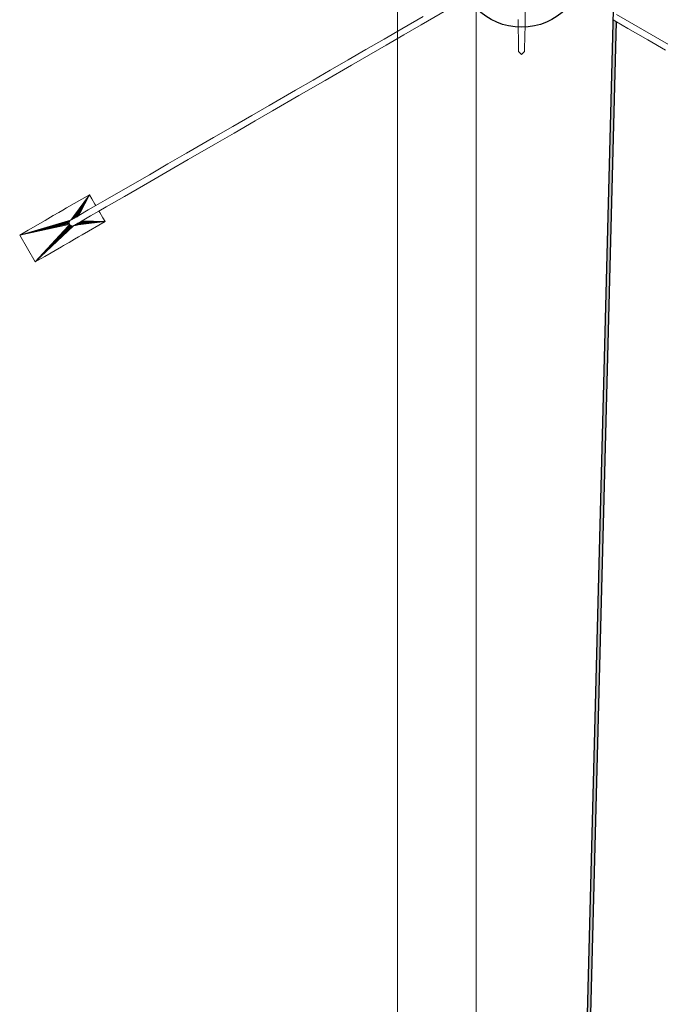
# Model space of a CAD drawing. Header units: millimetres. Extents: x 4477830 to 4478275, y -30323838 to -30323445.
# Tile 33 of 124: x 4477975.86 to 4477978.3, y -30323615.21 to -30323611.47. Entities that reach past the tile are written whole.
import ezdxf

# ---------------------------------------------------------------- set-up
doc = ezdxf.new("R2010")
doc.units = ezdxf.units.MM
doc.layers.add('ELE-SIMB-04', color=4, linetype='Continuous')
for name, color, linetype, lineweight in [('IFC-Parede-Contorno', 42, 'Continuous', 5), ('PR-Captor', 9, 'Continuous', 18), ('PR-Condutos', 150, 'Continuous', 25)]:
    doc.layers.add(name, color=color, linetype=linetype, lineweight=lineweight)

msp = doc.modelspace()

# ---------------------------------------------------------------- hatches: boundary and pattern name
at = {"layer": 'PR-Condutos', "linetype": 'Continuous', "true_color": 0x105689}
for points in [[(4477977.7614, -30323625.1561), (4477977.774, -30323624.6722), (4477978.1218, -30323611.2422)], [(4477977.7616, -30323625.1541), (4477977.7645, -30323625.1546), (4477977.774, -30323624.7143), (4477978.1228, -30323611.2423), (4477977.774, -30323624.6722)], [(4477977.7645, -30323625.1562), (4477977.7692, -30323624.9781), (4477977.7673, -30323625.1495), (4477977.774, -30323624.7923), (4477978.1248, -30323611.2423), (4477977.774, -30323624.7143)], [(4477977.7671, -30323625.1563), (4477977.774, -30323624.8929), (4477978.1275, -30323611.2424), (4477977.774, -30323624.7923)], [(4477977.7699, -30323625.1563), (4477977.774, -30323624.9988), (4477978.1302, -30323611.2425), (4477977.7735, -30323624.9125)], [(4477978.1344, -30323611.2426), (4477977.782, -30323624.7829), (4477978.1327, -30323611.2425), (4477977.778, -30323624.8435), (4477978.1296, -30323611.2678), (4477977.774, -30323624.9988), (4477977.7723, -30323625.1564), (4477977.774, -30323625.0924), (4477977.774, -30323625.1564)], [(4477977.7848, -30323624.742), (4477978.1344, -30323611.2426), (4477977.7847, -30323624.7426)], [(4477977.774, -30323625.1564), (4477977.7848, -30323624.7415), (4477978.1337, -30323611.2677)], [(4477978.1347, -30323611.2551), (4477977.7848, -30323624.7415), (4477977.7742, -30323625.1563)], [(4477978.1347, -30323611.2551), (4477977.7851, -30323624.7364), (4477977.7747, -30323625.1561)], [(4477977.774, -30323624.6722), (4477978.1169, -30323611.47), (4477978.1159, -30323611.4694)], [(4477977.774, -30323624.7143), (4477978.1189, -30323611.4711), (4477978.1169, -30323611.47)], [(4477977.774, -30323624.7923), (4477978.1215, -30323611.4726), (4477978.1189, -30323611.4711)], [(4477977.774, -30323624.8929), (4477978.1242, -30323611.4742), (4477978.1215, -30323611.4727)], [(4477977.778, -30323624.8435), (4477978.1266, -30323611.4756), (4477978.1242, -30323611.4743)], [(4477977.782, -30323624.7829), (4477978.1283, -30323611.4766), (4477978.1266, -30323611.4757)], [(4477977.7848, -30323624.7415), (4477978.1289, -30323611.477), (4477978.1283, -30323611.4766)]]:
    msp.add_hatch(color=146, dxfattribs=at).paths.add_polyline_path(points)

# ---------------------------------------------------------------- linework, layer by layer
at = {"layer": 'ELE-SIMB-04', "color": 4}
msp.add_circle((4477977.768, -30323611.2551), 0.2429, dxfattribs=at)
at = {"layer": 'IFC-Parede-Contorno', "color": 8, "lineweight": 5}
for p, q in [((4477977.296, -30323622.7475), (4477977.296, -30323608.1313)), ((4477977.596, -30323624.004), (4477977.596, -30323609.3878))]:
    msp.add_line(p, q, dxfattribs=at)
at = {"layer": 'PR-Captor', "color": 5}
for p, q in [((4477977.3869, -30323611.489), (4477977.4831, -30323611.4334)), ((4477977.7812, -30323611.4888), (4477977.7812, -30323611.4051)), ((4477977.3944, -30323611.457), (4477977.3126, -30323611.5042)), ((4477977.7548, -30323611.4691), (4477977.7566, -30323611.5805)), ((4477978.1159, -30323611.4694), (4477978.1289, -30323611.477)), ((4477978.1947, -30323611.4877), (4477978.1296, -30323611.4501)), ((4477977.3126, -30323611.5042), (4477977.2454, -30323611.543)), ((4477977.3206, -30323611.5273), (4477977.3869, -30323611.489)), ((4477977.7794, -30323611.5805), (4477977.7812, -30323611.4888)), ((4477978.1289, -30323611.477), (4477978.1723, -30323611.5024)), ((4477978.1723, -30323611.5024), (4477978.2485, -30323611.5464)), ((4477978.2605, -30323611.5256), (4477978.1947, -30323611.4877)), ((4477977.2454, -30323611.543), (4477977.176, -30323611.5831)), ((4477977.2537, -30323611.5659), (4477977.3206, -30323611.5273)), ((4477978.3272, -30323611.5641), (4477978.2605, -30323611.5256)), ((4477977.176, -30323611.5831), (4477977.1088, -30323611.6218)), ((4477977.188, -30323611.6039), (4477977.2537, -30323611.5659)), ((4477977.7566, -30323611.5805), (4477977.7566, -30323611.5898)), ((4477977.7794, -30323611.5898), (4477977.7794, -30323611.5805)), ((4477978.2485, -30323611.5464), (4477978.3152, -30323611.5849)), ((4477977.1209, -30323611.6426), (4477977.188, -30323611.6039)), ((4477977.7566, -30323611.5898), (4477977.768, -30323611.602)), ((4477977.768, -30323611.602), (4477977.7794, -30323611.5898)), ((4477977.021, -30323611.7003), (4477977.1209, -30323611.6426)), ((4477977.1088, -30323611.6218), (4477977.0408, -30323611.6611)), ((4477977.0408, -30323611.6611), (4477976.9752, -30323611.699)), ((4477976.9752, -30323611.699), (4477976.9091, -30323611.7372)), ((4477976.9211, -30323611.758), (4477977.021, -30323611.7003)), ((4477976.9091, -30323611.7372), (4477976.8085, -30323611.7952)), ((4477976.8213, -30323611.8156), (4477976.9211, -30323611.758)), ((4477976.8085, -30323611.7952), (4477976.7421, -30323611.8335)), ((4477976.7421, -30323611.8335), (4477976.6707, -30323611.875)), ((4477976.7552, -30323611.8537), (4477976.8213, -30323611.8156)), ((4477976.6707, -30323611.875), (4477976.5965, -30323611.9176)), ((4477976.6748, -30323611.9), (4477976.7552, -30323611.8537)), ((4477976.5965, -30323611.9176), (4477976.4945, -30323611.9767)), ((4477976.6047, -30323611.9406), (4477976.6748, -30323611.9)), ((4477976.5002, -30323612.0009), (4477976.6047, -30323611.9406)), ((4477976.4945, -30323611.9767), (4477976.4237, -30323612.0174)), ((4477976.4237, -30323612.0174), (4477976.3532, -30323612.0583)), ((4477976.4312, -30323612.0408), (4477976.5002, -30323612.0009)), ((4477976.3532, -30323612.0583), (4477976.2536, -30323612.1156)), ((4477976.3546, -30323612.0849), (4477976.4312, -30323612.0408)), ((4477976.2578, -30323612.1409), (4477976.3546, -30323612.0849)), ((4477976.1253, -30323612.1343), (4477976.0382, -30323612.1845)), ((4477976.0639, -30323612.2177), (4477976.1253, -30323612.1343)), ((4477976.0645, -30323612.2185), (4477976.1253, -30323612.1343)), ((4477976.0654, -30323612.2197), (4477976.1253, -30323612.1343)), ((4477976.0667, -30323612.2213), (4477976.1253, -30323612.1343)), ((4477976.069, -30323612.2222), (4477976.1253, -30323612.1343)), ((4477976.0737, -30323612.2195), (4477976.1253, -30323612.1343)), ((4477976.0781, -30323612.2169), (4477976.1253, -30323612.1343)), ((4477976.0821, -30323612.2146), (4477976.1253, -30323612.1343)), ((4477976.1253, -30323612.1343), (4477976.0902, -30323612.2032)), ((4477976.1345, -30323612.1502), (4477976.1253, -30323612.1343)), ((4477976.2536, -30323612.1156), (4477976.1849, -30323612.1553)), ((4477976.189, -30323612.1806), (4477976.2578, -30323612.1409)), ((4477976.1493, -30323612.1758), (4477976.1208, -30323612.1923)), ((4477976.1461, -30323612.1703), (4477976.1345, -30323612.1502)), ((4477976.1493, -30323612.1758), (4477976.1461, -30323612.1703)), ((4477976.1849, -30323612.1553), (4477976.1493, -30323612.1758)), ((4477976.1613, -30323612.1966), (4477976.189, -30323612.1806)), ((4477975.9876, -30323612.2137), (4477975.9563, -30323612.2318)), ((4477976.0082, -30323612.2019), (4477975.9876, -30323612.2137)), ((4477976.024, -30323612.1928), (4477976.0082, -30323612.2019)), ((4477976.0382, -30323612.1845), (4477976.024, -30323612.1928)), ((4477976.0615, -30323612.2211), (4477976.0639, -30323612.2177)), ((4477976.0622, -30323612.2216), (4477976.0645, -30323612.2185)), ((4477976.0781, -30323612.2169), (4477976.0737, -30323612.2195)), ((4477976.0762, -30323612.2203), (4477976.0781, -30323612.2169)), ((4477976.0821, -30323612.2146), (4477976.0781, -30323612.2169)), ((4477976.08, -30323612.2186), (4477976.0821, -30323612.2146)), ((4477976.0853, -30323612.2128), (4477976.0821, -30323612.2146)), ((4477976.1208, -30323612.1923), (4477976.0853, -30323612.2128)), ((4477976.0902, -30323612.2032), (4477976.0853, -30323612.2127)), ((4477976.0853, -30323612.2127), (4477976.0853, -30323612.2128)), ((4477976.0978, -30323612.2333), (4477976.1289, -30323612.2153)), ((4477976.1289, -30323612.2153), (4477976.1613, -30323612.1966)), ((4477976.1645, -30323612.2022), (4477976.1613, -30323612.1966)), ((4477976.176, -30323612.2221), (4477976.1645, -30323612.2022)), ((4477976.0529, -30323612.2315), (4477975.8598, -30323612.2876)), ((4477976.0519, -30323612.2334), (4477975.8598, -30323612.2876)), ((4477975.8598, -30323612.2876), (4477976.0502, -30323612.236)), ((4477975.8598, -30323612.2876), (4477976.0482, -30323612.2391)), ((4477975.8598, -30323612.2876), (4477976.0458, -30323612.2424)), ((4477975.8598, -30323612.2876), (4477976.0434, -30323612.2457)), ((4477975.8598, -30323612.2876), (4477976.0411, -30323612.2489)), ((4477975.9563, -30323612.2318), (4477975.8916, -30323612.2692)), ((4477975.919, -30323612.3901), (4477976.0627, -30323612.2522)), ((4477975.919, -30323612.3901), (4477976.0648, -30323612.2523)), ((4477975.919, -30323612.3901), (4477976.0596, -30323612.2523)), ((4477975.919, -30323612.3901), (4477976.0559, -30323612.2526)), ((4477975.919, -30323612.3901), (4477976.0517, -30323612.2531)), ((4477975.919, -30323612.3901), (4477976.0475, -30323612.2537)), ((4477976.0113, -30323612.2893), (4477976.0436, -30323612.2541)), ((4477976.0411, -30323612.2489), (4477976.0502, -30323612.2469)), ((4477976.0434, -30323612.2457), (4477976.0492, -30323612.2444)), ((4477976.0436, -30323612.2541), (4477976.0502, -30323612.2469)), ((4477976.0458, -30323612.2424), (4477976.0488, -30323612.2417)), ((4477976.0475, -30323612.2537), (4477976.0518, -30323612.249)), ((4477976.0482, -30323612.2391), (4477976.0492, -30323612.2388)), ((4477976.0517, -30323612.2531), (4477976.054, -30323612.2507)), ((4477976.0541, -30323612.2311), (4477976.0529, -30323612.2315)), ((4477976.0541, -30323612.2311), (4477976.0545, -30323612.2305)), ((4477976.0545, -30323612.2305), (4477976.0548, -30323612.2301)), ((4477976.0548, -30323612.2301), (4477976.0558, -30323612.2289)), ((4477976.0558, -30323612.2289), (4477976.0568, -30323612.2274)), ((4477976.0559, -30323612.2526), (4477976.0567, -30323612.2518)), ((4477976.0567, -30323612.2293), (4477976.0597, -30323612.2279)), ((4477976.0586, -30323612.2282), (4477976.0567, -30323612.2293)), ((4477976.0567, -30323612.2293), (4477976.0573, -30323612.2285)), ((4477976.0568, -30323612.2274), (4477976.0581, -30323612.2257)), ((4477976.0573, -30323612.2285), (4477976.0581, -30323612.2273)), ((4477976.0581, -30323612.2257), (4477976.0596, -30323612.2236)), ((4477976.0581, -30323612.2273), (4477976.0592, -30323612.2259)), ((4477976.0601, -30323612.2273), (4477976.0586, -30323612.2282)), ((4477976.0592, -30323612.2259), (4477976.0605, -30323612.224)), ((4477976.0596, -30323612.2236), (4477976.0615, -30323612.2211)), ((4477976.0601, -30323612.2273), (4477976.0609, -30323612.2262)), ((4477976.0602, -30323612.2273), (4477976.0601, -30323612.2273)), ((4477976.0601, -30323612.2273), (4477976.0601, -30323612.2273)), ((4477976.0618, -30323612.2263), (4477976.0602, -30323612.2273)), ((4477976.0605, -30323612.224), (4477976.0622, -30323612.2216)), ((4477976.0609, -30323612.2262), (4477976.062, -30323612.2246)), ((4477976.0636, -30323612.2253), (4477976.0618, -30323612.2263)), ((4477976.062, -30323612.2246), (4477976.0634, -30323612.2226)), ((4477976.0634, -30323612.2226), (4477976.0654, -30323612.2197)), ((4477976.0643, -30323612.2249), (4477976.0636, -30323612.2253)), ((4477976.0639, -30323612.2254), (4477976.0643, -30323612.2249)), ((4477976.0643, -30323612.2249), (4477976.065, -30323612.2238)), ((4477976.0656, -30323612.2242), (4477976.0643, -30323612.2249)), ((4477976.0648, -30323612.2523), (4477976.0658, -30323612.2514)), ((4477976.065, -30323612.2238), (4477976.0667, -30323612.2213)), ((4477976.0679, -30323612.2228), (4477976.0656, -30323612.2242)), ((4477976.0666, -30323612.2513), (4477976.0658, -30323612.2514)), ((4477976.0671, -30323612.2513), (4477976.0666, -30323612.2513)), ((4477976.0686, -30323612.2511), (4477976.0671, -30323612.2513)), ((4477976.069, -30323612.2222), (4477976.0679, -30323612.2228)), ((4477976.0704, -30323612.2508), (4477976.0686, -30323612.2511)), ((4477976.0687, -30323612.2501), (4477976.0706, -30323612.249)), ((4477976.0697, -30323612.25), (4477976.0687, -30323612.2501)), ((4477976.0737, -30323612.2195), (4477976.069, -30323612.2222)), ((4477976.0711, -30323612.2498), (4477976.0697, -30323612.25)), ((4477976.0725, -30323612.2506), (4477976.0704, -30323612.2508)), ((4477976.0706, -30323612.249), (4477976.0721, -30323612.2481)), ((4477976.0729, -30323612.2496), (4477976.0711, -30323612.2498)), ((4477976.0721, -30323612.2481), (4477976.0722, -30323612.2481)), ((4477976.0722, -30323612.2481), (4477976.0738, -30323612.2471)), ((4477976.0735, -30323612.248), (4477976.0722, -30323612.2481)), ((4477976.0751, -30323612.2503), (4477976.0725, -30323612.2506)), ((4477976.0752, -30323612.2493), (4477976.0729, -30323612.2496)), ((4477976.0754, -30323612.2478), (4477976.0735, -30323612.248)), ((4477976.0738, -30323612.2471), (4477976.0756, -30323612.2461)), ((4477976.0782, -30323612.2499), (4477976.0751, -30323612.2503)), ((4477976.0781, -30323612.249), (4477976.0752, -30323612.2493)), ((4477976.0779, -30323612.2475), (4477976.0754, -30323612.2478)), ((4477976.0756, -30323612.2461), (4477976.0764, -30323612.2457)), ((4477976.0764, -30323612.2457), (4477976.0776, -30323612.245)), ((4477976.0777, -30323612.2455), (4477976.0764, -30323612.2457)), ((4477976.0776, -30323612.245), (4477976.0799, -30323612.2436)), ((4477976.0806, -30323612.2453), (4477976.0777, -30323612.2455)), ((4477976.0813, -30323612.2472), (4477976.0779, -30323612.2475)), ((4477976.0819, -30323612.2486), (4477976.0781, -30323612.249)), ((4477976.0822, -30323612.2494), (4477976.0782, -30323612.2499)), ((4477976.0799, -30323612.2436), (4477976.0811, -30323612.2429)), ((4477976.1845, -30323612.2368), (4477976.0806, -30323612.2453)), ((4477976.1845, -30323612.2368), (4477976.0811, -30323612.2429)), ((4477976.0811, -30323612.2429), (4477976.0859, -30323612.2401)), ((4477976.1845, -30323612.2368), (4477976.0813, -30323612.2472)), ((4477976.1845, -30323612.2368), (4477976.0819, -30323612.2486)), ((4477976.1845, -30323612.2368), (4477976.0822, -30323612.2494)), ((4477976.1845, -30323612.2368), (4477976.0859, -30323612.2401)), ((4477976.0859, -30323612.2401), (4477976.0904, -30323612.2375)), ((4477976.0904, -30323612.2375), (4477976.0944, -30323612.2352)), ((4477976.1845, -30323612.2368), (4477976.0904, -30323612.2375)), ((4477976.0944, -30323612.2352), (4477976.0978, -30323612.2333)), ((4477976.1845, -30323612.2368), (4477976.0944, -30323612.2352)), ((4477976.0976, -30323612.287), (4477976.1845, -30323612.2368)), ((4477976.1845, -30323612.2368), (4477976.0978, -30323612.2333)), ((4477976.1845, -30323612.2368), (4477976.176, -30323612.2221)), ((4477975.8916, -30323612.2692), (4477975.8598, -30323612.2876)), ((4477975.8598, -30323612.2876), (4477975.919, -30323612.3901)), ((4477975.919, -30323612.3901), (4477976.0113, -30323612.2893)), ((4477976.0838, -30323612.2949), (4477976.0976, -30323612.287)), ((4477976.0182, -30323612.3328), (4477976.0266, -30323612.328)), ((4477976.0266, -30323612.328), (4477976.0484, -30323612.3154)), ((4477976.0484, -30323612.3154), (4477976.0683, -30323612.3039)), ((4477976.0683, -30323612.3039), (4477976.0838, -30323612.2949)), ((4477975.9556, -30323612.369), (4477976.0182, -30323612.3328)), ((4477975.919, -30323612.3901), (4477975.9556, -30323612.369))]:
    msp.add_line(p, q, dxfattribs=at)
at = {"layer": 'PR-Condutos', "color": 146, "true_color": 0x105689}
for p, q in [((4477978.1218, -30323611.2422), (4477977.774, -30323624.6708)), ((4477977.7858, -30323624.7259), (4477978.1289, -30323611.477))]:
    msp.add_line(p, q, dxfattribs=at)

doc.saveas('drawing.dxf')
